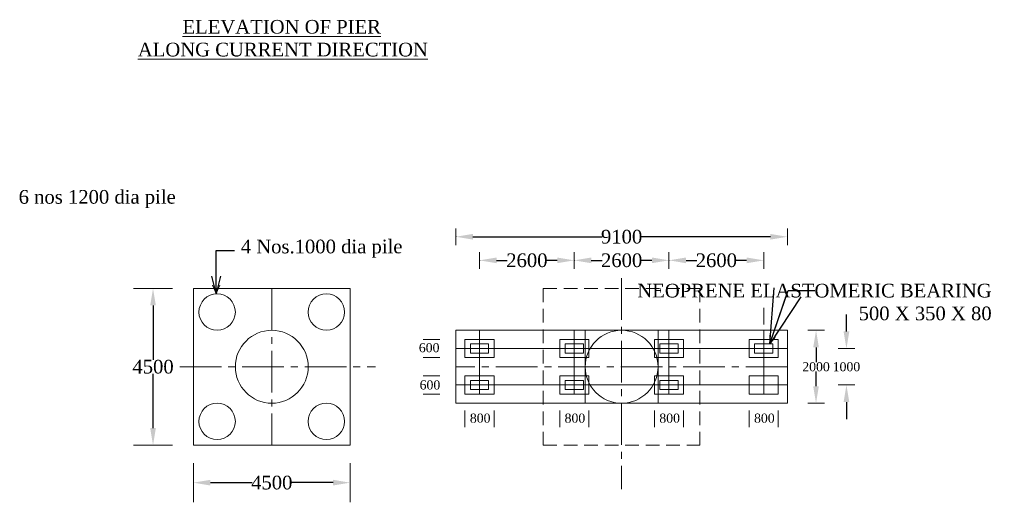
# Model space of a CAD drawing. Header units: millimetres. Extents: x -20950785 to 389010297, y -11535949 to 14056629.
# Tile 93 of 256: x 10043369 to 10097403, y -1600387 to -1573910. Entities that reach past the tile are written whole.
import ezdxf

# ---------------------------------------------------------------- set-up
doc = ezdxf.new("R2010")
doc.units = ezdxf.units.MM
doc.header["$LTSCALE"] = 60
doc.header["$MEASUREMENT"] = 0
doc.linetypes.add('CENTER2', pattern=[28.575, 19.05, -3.175, 3.175, -3.175])
doc.linetypes.add('HIDDEN', pattern=[0.375, 0.25, -0.125])
doc.styles.add('style1', font='txt.shx', dxfattribs={"height": 1})
doc.dimstyles.get("Standard").update_dxf_attribs({"dimtxt": 400, "dimasz": 215, "dimexe": 0.18, "dimexo": 0.0625, "dimgap": 0.09, "dimtad": 0, "dimtih": 1, "dimtoh": 1, "dimdec": 0, "dimzin": 4, "dimdsep": 46, "dimtxsty": 'Standard', "dimblk": 'OPEN90', "dimcen": 0, "dimadec": 0, "dimazin": 1, "dimtfac": 1, "dimtdec": 0, "dimtix": 1, "dimtofl": 0, "dimtmove": 0, "dimatfit": 3, "dimldrblk": 'OPEN30', "dimfxl": 1, "dimtolj": 1, "dimtzin": 0, "dimarcsym": 0})

# ---------------------------------------------------------------- blocks, each defined once
blk = doc.blocks.new('*D477')
at = {"color": 0, "linetype": 'Continuous', "lineweight": -2, "transparency": 16777216}
for p, q in [((10087071, -1590952), (10087071, -1590952)), ((10087071, -1591887), (10087071, -1592697)), ((10087071, -1594016), (10087071, -1593206)), ((10087071, -1594951), (10087071, -1594951))]:
    blk.add_line(p, q, dxfattribs=at)
at = {"color": 0, "linetype": 'Continuous', "lineweight": 9, "transparency": 16777216}
for points in [[(10086915, -1591887), (10087227, -1591887), (10087071, -1590952)], [(10086915, -1594016), (10087227, -1594016), (10087071, -1594951)]]:
    blk.add_solid(points, dxfattribs=at)
at = {"layer": 'Defpoints', "color": 0, "linetype": 'Continuous', "lineweight": 9, "transparency": 16777216}
for p in [(10087071, -1590952), (10087071, -1594951), (10087071, -1594951)]:
    blk.add_point(p, dxfattribs=at)
at = {"color": 0, "linetype": 'Continuous', "lineweight": 9, "transparency": 16777216, "insert": (10087071, -1592951), "char_height": 500, "attachment_point": 5}
blk.add_mtext('\\A1;{\\fTimes New Roman|b0|i0|c0|p18;2000}', dxfattribs=at)
blk = doc.blocks.new('*D478')
at = {"color": 0, "linetype": 'Continuous', "lineweight": -2, "transparency": 16777216}
for p, q in [((10088740, -1591016), (10088740, -1590081)), ((10088740, -1591951), (10088740, -1591951)), ((10088740, -1593951), (10088740, -1593951)), ((10088740, -1594886), (10088740, -1595821))]:
    blk.add_line(p, q, dxfattribs=at)
at = {"color": 0, "linetype": 'Continuous', "lineweight": 9, "transparency": 16777216}
for points in [[(10088584, -1591016), (10088896, -1591016), (10088740, -1591951)], [(10088584, -1594886), (10088896, -1594886), (10088740, -1593951)]]:
    blk.add_solid(points, dxfattribs=at)
at = {"layer": 'Defpoints', "color": 0, "linetype": 'Continuous', "lineweight": 9, "transparency": 16777216}
for p in [(10088740, -1591951), (10088740, -1593951), (10088740, -1593951)]:
    blk.add_point(p, dxfattribs=at)
at = {"color": 0, "linetype": 'Continuous', "lineweight": 9, "transparency": 16777216, "insert": (10088740, -1592951), "char_height": 500, "attachment_point": 5}
blk.add_mtext('\\A1;{\\fTimes New Roman|b0|i0|c0|p18;1000}', dxfattribs=at)
blk = doc.blocks.new('*D450')
at = {"color": 0, "linetype": 'Continuous', "lineweight": -2, "transparency": 16777216}
for p, q in [((10068604, -1587096), (10068604, -1587113)), ((10069539, -1587113), (10070127, -1587113)), ((10072867, -1587113), (10072279, -1587113)), ((10073802, -1587113), (10073802, -1587113))]:
    blk.add_line(p, q, dxfattribs=at)
at = {"color": 0, "linetype": 'Continuous', "lineweight": 9, "transparency": 16777216}
for points in [[(10069539, -1586957), (10069539, -1587269), (10068604, -1587113)], [(10072867, -1586957), (10072867, -1587269), (10073802, -1587113)]]:
    blk.add_solid(points, dxfattribs=at)
at = {"layer": 'Defpoints', "color": 0, "linetype": 'Continuous', "lineweight": 9, "transparency": 16777216}
for p in [(10068604, -1587096), (10068604, -1587113), (10073802, -1587113)]:
    blk.add_point(p, dxfattribs=at)
at = {"color": 0, "linetype": 'Continuous', "lineweight": 9, "transparency": 16777216, "insert": (10071203, -1587113), "char_height": 500, "attachment_point": 5}
blk.add_mtext('\\A1;{\\fTimes New Roman|b0|i0|c0|p18;\\H1.5x;2600}', dxfattribs=at)
blk = doc.blocks.new('*D451')
at = {"color": 0, "linetype": 'Continuous', "lineweight": -2, "transparency": 16777216}
for p, q in [((10073802, -1587096), (10073802, -1587113)), ((10074737, -1587113), (10075326, -1587113)), ((10078066, -1587113), (10077478, -1587113)), ((10079001, -1587113), (10079001, -1587113))]:
    blk.add_line(p, q, dxfattribs=at)
at = {"color": 0, "linetype": 'Continuous', "lineweight": 9, "transparency": 16777216}
for points in [[(10074737, -1586957), (10074737, -1587269), (10073802, -1587113)], [(10078066, -1586957), (10078066, -1587269), (10079001, -1587113)]]:
    blk.add_solid(points, dxfattribs=at)
at = {"layer": 'Defpoints', "color": 0, "linetype": 'Continuous', "lineweight": 9, "transparency": 16777216}
for p in [(10073802, -1587096), (10073802, -1587113), (10079001, -1587113)]:
    blk.add_point(p, dxfattribs=at)
at = {"color": 0, "linetype": 'Continuous', "lineweight": 9, "transparency": 16777216, "insert": (10076402, -1587113), "char_height": 500, "attachment_point": 5}
blk.add_mtext('\\A1;{\\fTimes New Roman|b0|i0|c0|p18;\\H1.5x;2600}', dxfattribs=at)
blk = doc.blocks.new('*D452')
at = {"color": 0, "linetype": 'Continuous', "lineweight": -2, "transparency": 16777216}
for p, q in [((10079001, -1587096), (10079001, -1587113)), ((10079936, -1587113), (10080524, -1587113)), ((10083264, -1587113), (10082676, -1587113)), ((10084199, -1587113), (10084199, -1587113))]:
    blk.add_line(p, q, dxfattribs=at)
at = {"color": 0, "linetype": 'Continuous', "lineweight": 9, "transparency": 16777216}
for points in [[(10079936, -1586957), (10079936, -1587269), (10079001, -1587113)], [(10083264, -1586957), (10083264, -1587269), (10084199, -1587113)]]:
    blk.add_solid(points, dxfattribs=at)
at = {"layer": 'Defpoints', "color": 0, "linetype": 'Continuous', "lineweight": 9, "transparency": 16777216}
for p in [(10079001, -1587096), (10079001, -1587113), (10084199, -1587113)]:
    blk.add_point(p, dxfattribs=at)
at = {"color": 0, "linetype": 'Continuous', "lineweight": 9, "transparency": 16777216, "insert": (10081600, -1587113), "char_height": 500, "attachment_point": 5}
blk.add_mtext('\\A1;{\\fTimes New Roman|b0|i0|c0|p18;\\H1.5x;2600}', dxfattribs=at)
blk = doc.blocks.new('*D453')
at = {"color": 0, "linetype": 'Continuous', "lineweight": -2, "transparency": 16777216}
for p, q in [((10067304, -1585802), (10067304, -1585819)), ((10068239, -1585819), (10075336, -1585819)), ((10084564, -1585819), (10077468, -1585819)), ((10085499, -1585819), (10085499, -1585819))]:
    blk.add_line(p, q, dxfattribs=at)
at = {"color": 0, "linetype": 'Continuous', "lineweight": 9, "transparency": 16777216}
for points in [[(10068239, -1585663), (10068239, -1585974), (10067304, -1585819)], [(10084564, -1585663), (10084564, -1585974), (10085499, -1585819)]]:
    blk.add_solid(points, dxfattribs=at)
at = {"layer": 'Defpoints', "color": 0, "linetype": 'Continuous', "lineweight": 9, "transparency": 16777216}
for p in [(10067304, -1585802), (10067304, -1585819), (10085499, -1585819)]:
    blk.add_point(p, dxfattribs=at)
at = {"color": 0, "linetype": 'Continuous', "lineweight": 9, "transparency": 16777216, "insert": (10076402, -1585819), "char_height": 500, "attachment_point": 5}
blk.add_mtext('\\A1;{\\fTimes New Roman|b0|i0|c0|p18;\\H1.5x;9100}', dxfattribs=at)
blk = doc.blocks.new('*D455')
at = {"color": 0, "linetype": 'Continuous', "lineweight": -2, "transparency": 16777216}
for p, q in [((10050687, -1588652), (10050687, -1588652)), ((10050687, -1589587), (10050687, -1592570)), ((10050687, -1596315), (10050687, -1593333)), ((10050687, -1597250), (10050687, -1597250))]:
    blk.add_line(p, q, dxfattribs=at)
at = {"color": 0, "linetype": 'Continuous', "lineweight": 9, "transparency": 16777216}
for points in [[(10050531, -1589587), (10050842, -1589587), (10050687, -1588652)], [(10050531, -1596315), (10050842, -1596315), (10050687, -1597250)]]:
    blk.add_solid(points, dxfattribs=at)
at = {"layer": 'Defpoints', "color": 0, "linetype": 'Continuous', "lineweight": 9, "transparency": 16777216}
for p in [(10050687, -1588652), (10050687, -1597250), (10050687, -1597250)]:
    blk.add_point(p, dxfattribs=at)
at = {"color": 0, "linetype": 'Continuous', "lineweight": 9, "transparency": 16777216, "insert": (10050687, -1592951), "char_height": 500, "attachment_point": 5}
blk.add_mtext('\\A1;{\\fTimes New Roman|b0|i0|c0|p18;\\H1.5x;4500}', dxfattribs=at)
blk = doc.blocks.new('*D456')
at = {"color": 0, "linetype": 'Continuous', "lineweight": -2, "transparency": 16777216}
for p, q in [((10052905, -1599292), (10052905, -1599309)), ((10053840, -1599309), (10056124, -1599309)), ((10060567, -1599309), (10058283, -1599309)), ((10061502, -1599309), (10061502, -1599309))]:
    blk.add_line(p, q, dxfattribs=at)
at = {"color": 0, "linetype": 'Continuous', "lineweight": 9, "transparency": 16777216}
for points in [[(10053840, -1599153), (10053840, -1599465), (10052905, -1599309)], [(10060567, -1599153), (10060567, -1599465), (10061502, -1599309)]]:
    blk.add_solid(points, dxfattribs=at)
at = {"layer": 'Defpoints', "color": 0, "linetype": 'Continuous', "lineweight": 9, "transparency": 16777216}
for p in [(10052905, -1599292), (10052905, -1599309), (10061502, -1599309)]:
    blk.add_point(p, dxfattribs=at)
at = {"color": 0, "linetype": 'Continuous', "lineweight": 9, "transparency": 16777216, "insert": (10057203, -1599309), "char_height": 500, "attachment_point": 5}
blk.add_mtext('\\A1;{\\fTimes New Roman|b0|i0|c0|p18;\\H1.5x;4500}', dxfattribs=at)

msp = doc.modelspace()

# ---------------------------------------------------------------- linework, layer by layer
at = {"linetype": 'Continuous', "lineweight": 9}
for p, q in [((10067304.46, -1585361.34), (10067304.46, -1586276.21)), ((10085498.95, -1585361.34), (10085498.95, -1586276.21)), ((10068604.06, -1586655.62), (10068604.06, -1587570.49)), ((10073802.49, -1586655.62), (10073802.49, -1587570.49)), ((10079000.92, -1586655.62), (10079000.92, -1587570.49)), ((10084199.35, -1586655.62), (10084199.35, -1587570.49)), ((10051764.06, -1588652.48), (10049608.96, -1588652.48)), ((10052904.71, -1588652.48), (10052904.71, -1597249.88)), ((10052904.71, -1588652.48), (10061502.11, -1588652.48)), ((10061502.11, -1588652.48), (10061502.11, -1597249.88)), ((10084199.35, -1589709.08), (10084199.35, -1590623.94)), ((10067304.46, -1590951.79), (10085498.95, -1590951.79)), ((10067304.46, -1590951.79), (10067304.46, -1594950.58)), ((10068604.06, -1590951.79), (10068604.06, -1594450.73)), ((10073802.49, -1590951.79), (10073802.49, -1594450.73)), ((10074402.31, -1594950.58), (10074402.31, -1590951.79)), ((10078401.1, -1594950.58), (10078401.1, -1590951.79)), ((10079000.92, -1590951.79), (10079000.92, -1594450.73)), ((10084199.35, -1590951.79), (10084199.35, -1594450.73)), ((10085498.95, -1590951.79), (10085498.95, -1594950.58)), ((10087528.45, -1590951.79), (10086613.58, -1590951.79)), ((10066420.46, -1591451.64), (10065505.59, -1591451.64)), ((10067304.46, -1591951.48), (10085498.95, -1591951.48)), ((10089197.27, -1591951.48), (10088282.4, -1591951.48)), ((10066420.46, -1592451.33), (10065505.59, -1592451.33)), ((10066420.46, -1593451.03), (10065505.59, -1593451.03)), ((10074402.31, -1592951.18), (10074402.31, -1594950.58)), ((10067304.46, -1593950.88), (10085498.95, -1593950.88)), ((10089197.27, -1593950.88), (10088282.4, -1593950.88)), ((10066420.46, -1594450.73), (10065505.59, -1594450.73)), ((10067304.46, -1594950.58), (10085498.95, -1594950.58)), ((10087528.45, -1594950.58), (10086613.58, -1594950.58)), ((10067804.31, -1595345.73), (10067804.31, -1596260.59)), ((10069403.82, -1595345.73), (10069403.82, -1596260.59)), ((10073002.73, -1595345.73), (10073002.73, -1596260.59)), ((10074602.25, -1595345.73), (10074602.25, -1596260.59)), ((10078201.16, -1595345.73), (10078201.16, -1596260.59)), ((10079800.68, -1595345.73), (10079800.68, -1596260.59)), ((10083399.59, -1595345.73), (10083399.59, -1596260.59)), ((10084999.1, -1595345.73), (10084999.1, -1596260.59)), ((10051764.06, -1597249.88), (10049608.96, -1597249.88)), ((10052904.71, -1597249.88), (10061502.11, -1597249.88)), ((10052904.71, -1598231.46), (10052904.71, -1600386.56)), ((10061502.11, -1598231.46), (10061502.11, -1600386.56))]:
    msp.add_line(p, q, dxfattribs=at)
at = {"linetype": 'Continuous', "lineweight": 9, "ltscale": 2}
for p, q in [((10054155.58, -1588922.9), (10053950.72, -1588466.62)), ((10054155.58, -1588922.9), (10054360.45, -1588466.62)), ((10084527.5, -1591701.56), (10084527.5, -1591222.02)), ((10084527.5, -1591701.56), (10084822.48, -1591323.48))]:
    msp.add_line(p, q, dxfattribs=at)
at = {"linetype": 'CENTER2', "lineweight": 9, "ltscale": 2}
for p, q in [((10076401.71, -1588092.79), (10076401.71, -1599674.83)), ((10057203.41, -1588652.48), (10057203.41, -1597249.88)), ((10052150.7, -1592951.18), (10062902.02, -1592951.18)), ((10085498.95, -1592951.18), (10067304.46, -1592951.18))]:
    msp.add_line(p, q, dxfattribs=at)
at = {"linetype": 'HIDDEN', "lineweight": 9, "ltscale": 50}
for p, q in [((10072103.01, -1588652.48), (10072103.01, -1597249.88)), ((10072103.01, -1588652.48), (10080700.41, -1588652.48)), ((10080700.41, -1588652.48), (10080700.41, -1597249.88)), ((10072103.01, -1597249.88), (10080700.41, -1597249.88))]:
    msp.add_line(p, q, dxfattribs=at)
at = {"linetype": 'Continuous', "lineweight": 9}
for points in [[(10067804.31, -1591451.64), (10069403.82, -1591451.64), (10069403.82, -1592451.33), (10067804.31, -1592451.33)], [(10068104.22, -1591701.56), (10069103.91, -1591701.56), (10069103.91, -1592201.41), (10068104.22, -1592201.41)], [(10073002.73, -1591451.64), (10074602.25, -1591451.64), (10074602.25, -1592451.33), (10073002.73, -1592451.33)], [(10073302.64, -1591701.56), (10074302.34, -1591701.56), (10074302.34, -1592201.41), (10073302.64, -1592201.41)], [(10078201.16, -1591451.64), (10079800.68, -1591451.64), (10079800.68, -1592451.33), (10078201.16, -1592451.33)], [(10078501.07, -1591701.56), (10079500.77, -1591701.56), (10079500.77, -1592201.41), (10078501.07, -1592201.41)], [(10083399.59, -1591451.64), (10084999.1, -1591451.64), (10084999.1, -1592451.33), (10083399.59, -1592451.33)], [(10083699.5, -1591701.56), (10084699.2, -1591701.56), (10084699.2, -1592201.41), (10083699.5, -1592201.41)], [(10067804.31, -1593451.03), (10069403.82, -1593451.03), (10069403.82, -1594450.73), (10067804.31, -1594450.73)], [(10073002.73, -1593451.03), (10074602.25, -1593451.03), (10074602.25, -1594450.73), (10073002.73, -1594450.73)], [(10078201.16, -1593451.03), (10079800.68, -1593451.03), (10079800.68, -1594450.73), (10078201.16, -1594450.73)], [(10083399.59, -1593451.03), (10084999.1, -1593451.03), (10084999.1, -1594450.73), (10083399.59, -1594450.73)], [(10068104.22, -1593700.95), (10069103.91, -1593700.95), (10069103.91, -1594200.8), (10068104.22, -1594200.8)], [(10073302.64, -1593700.95), (10074302.34, -1593700.95), (10074302.34, -1594200.8), (10073302.64, -1594200.8)], [(10078501.07, -1593700.95), (10079500.77, -1593700.95), (10079500.77, -1594200.8), (10078501.07, -1594200.8)]]:
    msp.add_lwpolyline(points, close=True, dxfattribs=at)
for centre in [(10054204.32, -1589952.09), (10060202.51, -1589952.09), (10054204.32, -1595950.27), (10060202.51, -1595950.27)]:
    msp.add_circle(centre, 999.7, dxfattribs=at)
at = {"linetype": 'Continuous', "lineweight": 9, "ltscale": 2000}
msp.add_circle((10057203.41, -1592951.18), 1999.4, dxfattribs=at)
at = {"linetype": 'Continuous', "lineweight": 9, "ltscale": 1000}
msp.add_circle((10076401.71, -1592951.18), 1999.4, dxfattribs=at)

# ---------------------------------------------------------------- texts
at = {"linetype": 'Continuous', "lineweight": 9, "insert": (10046282.47, -1573923.48), "char_height": 750, "width": 22678.6984, "attachment_point": 1, "style": 'style1'}
msp.add_mtext('\\pi6024.46095;{\\fTimes New Roman|b0|i0|c0|p18;\\LELEVATION OF PIER \\P\\pi3569.25186;ALONG CURRENT DIRECTION  }', dxfattribs=at)
at = {"linetype": 'Continuous', "lineweight": 9, "attachment_point": 4, "rotation": 0.023016}
for s, insert, char_height in [('{\\fTimes New Roman|b0|i0|c0|p18;6 nos 1200 dia pile}', (10043311.96, -1583753.49), 750), ('{\\fTimes New Roman|b0|i0|c0|p18;4 Nos.1000 dia pile}', (10055501.86, -1586476.71), 750), ('{\\fTimes New Roman|b0|i0|c0|p18;600}', (10065273.21, -1591908.25), 500), ('{\\fTimes New Roman|b0|i0|c0|p18;600}', (10065317.19, -1593951.09), 500), ('{\\fTimes New Roman|b0|i0|c0|p18;800}', (10068073.61, -1595773.25), 500), ('{\\fTimes New Roman|b0|i0|c0|p18;800}', (10073272.03, -1595773.25), 500), ('{\\fTimes New Roman|b0|i0|c0|p18;800}', (10078470.46, -1595773.25), 500), ('{\\fTimes New Roman|b0|i0|c0|p18;800}', (10083668.89, -1595773.25), 500)]:
    msp.add_mtext(s, dxfattribs=dict(at, insert=insert, char_height=char_height))
at = {"linetype": 'Continuous', "lineweight": 9, "insert": (10096709.4, -1589403.94), "char_height": 750, "attachment_point": 6}
msp.add_mtext('{\\fTimes New Roman|b0|i0|c0|p18;NEOPRENE ELASTOMERIC BEARING\\P 500 X 350 X 80 }', dxfattribs=at)

# ---------------------------------------------------------------- dimensions: what is measured, and where the dimension line sits
at = {"linetype": 'Continuous', "lineweight": 9}
for base, p1, p2, text, picture, middle in [((10067304.46, -1585818.59), (10085498.95, -1585818.59), (10067304.46, -1585802.04), '{\\fTimes New Roman|b0|i0|c0|p18;\\H1.5x;9100}', '*D453', (10076401.71, -1585818.59)), ((10068604.06, -1587112.88), (10073802.49, -1587112.88), (10068604.06, -1587096.32), '{\\fTimes New Roman|b0|i0|c0|p18;\\H1.5x;2600}', '*D450', (10071203.28, -1587112.88)), ((10073802.49, -1587112.88), (10079000.92, -1587112.88), (10073802.49, -1587096.32), '{\\fTimes New Roman|b0|i0|c0|p18;\\H1.5x;2600}', '*D451', (10076401.71, -1587112.88)), ((10079000.92, -1587112.88), (10084199.35, -1587112.88), (10079000.92, -1587096.32), '{\\fTimes New Roman|b0|i0|c0|p18;\\H1.5x;2600}', '*D452', (10081600.13, -1587112.88)), ((10052904.71, -1599308.83), (10061502.11, -1599308.83), (10052904.71, -1599292.27), '{\\fTimes New Roman|b0|i0|c0|p18;\\H1.5x;4500}', '*D456', (10057203.41, -1599308.83))]:
    dim = msp.add_linear_dim(base=base, p1=p1, p2=p2, text=text, dimstyle='Standard', override={"dimtxt": 500, "dimasz": 935, "dimfxl": 300}, dxfattribs=at)
    dim.commit()
    dim.dimension.update_dxf_attribs({"geometry": picture, "text_midpoint": middle})
for base, p1, p2, angle, text, picture, middle in [((10050686.51, -1597249.88), (10050686.51, -1588652.48), (10050686.51, -1597249.88), 270, '{\\fTimes New Roman|b0|i0|c0|p18;\\H1.5x;4500}', '*D455', (10050686.51, -1592951.18)), ((10088739.84, -1593950.88), (10088739.84, -1591951.48), (10088739.84, -1593950.88), 90, '{\\fTimes New Roman|b0|i0|c0|p18;1000}', '*D478', (10088739.84, -1592951.18)), ((10087071.02, -1594950.58), (10087071.02, -1590951.79), (10087071.02, -1594950.58), 90, '{\\fTimes New Roman|b0|i0|c0|p18;2000}', '*D477', (10087071.02, -1592951.18))]:
    dim = msp.add_linear_dim(base=base, p1=p1, p2=p2, angle=angle, text=text, dimstyle='Standard', override={"dimtxt": 500, "dimasz": 935, "dimfxl": 300}, dxfattribs=at)
    dim.commit()
    dim.dimension.update_dxf_attribs({"geometry": picture, "text_midpoint": middle})

# ---------------------------------------------------------------- leaders
for points, override in [([(10054155.58, -1588922.9), (10054155.58, -1586571.11), (10055157.78, -1586571.11)], {"dimtxt": 500, "dimasz": 935, "dimfxl": 300}), ([(10084527.5, -1591701.56), (10085539.39, -1588759.63), (10087003.15, -1588759.63)], {"dimtxt": 500, "dimasz": 3000, "dimfxl": 300})]:
    msp.add_leader(points, dimstyle='Standard', override=override, dxfattribs=at)

doc.saveas('drawing.dxf')
